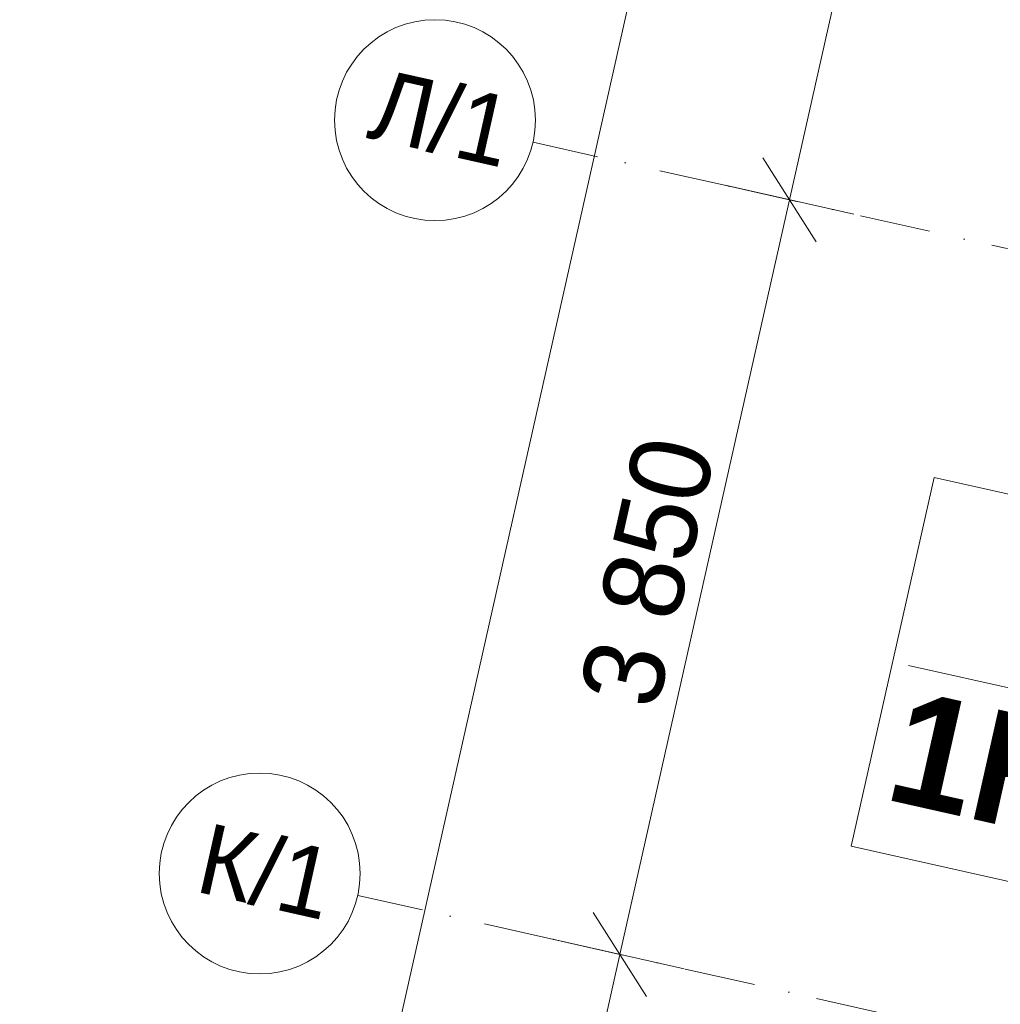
# Model space of a CAD drawing. Header units: millimetres. Extents: x -7213913 to -6930487, y 6129472 to 6354980.
# Tile 162 of 256: x -7208354 to -7203474, y 6189838 to 6194739. Entities that reach past the tile are written whole.
import ezdxf
from ezdxf.enums import TextEntityAlignment as Align

# ---------------------------------------------------------------- set-up
doc = ezdxf.new("R2010")
doc.units = ezdxf.units.MM
doc.header["$MEASUREMENT"] = 0
doc.linetypes.add('Штрихпунктирная', pattern=[670.277762, 352.777767, -176.388884, 0, -141.111112])
doc.layers.add('S - квартира_маркер.АР', color=7, linetype='Continuous')
doc.layers.add('АР-Чертеж-Оси_Осевые размеры.АР', color=7, linetype='Continuous')
for name, color, linetype, lineweight in [('S - квартира_маркер.АР_Ном._пера__1', 7, 'Continuous', 0), ('АР-Чертеж-Оси_Осевые размеры.АР_Ном._пера__1', 7, 'Continuous', 0), ('АР-Чертеж-Оси_Осевые размеры.АР_Ном._пера__120', 7, 'Continuous', 0)]:
    doc.layers.add(name, color=color, linetype=linetype, lineweight=lineweight)
doc.styles.add('РЎР“Р•РќР•Р\xa0Р\x98Р\xa0_РЎРўР\x98Р›Р¬_5', font='GOTHIC.TTF')
doc.styles.add('РЎР“Р•РќР•Р\xa0Р\x98Р\xa0_РЎРўР\x98Р›Р¬_6', font='GOTHICB.TTF')
doc.dimstyles.new('СГЕНЕРИР_СТИЛЬ__1', dxfattribs={"dimtxt": 400, "dimasz": 332.5, "dimexe": 0.18, "dimexo": 0.0625, "dimgap": 0, "dimtad": 1, "dimdec": 0, "dimzin": 0, "dimdsep": 46, "dimtxsty": 'РЎР“Р•РќР•Р\xa0Р\x98Р\xa0_РЎРўР\x98Р›Р¬_5', "dimblk": 'ARROWHEAD_6', "dimblk1": 'ARROWHEAD_6', "dimblk2": 'ARROWHEAD_6', "dimcen": 0.09, "dimse1": 1, "dimse2": 1, "dimclrd": 7, "dimclre": 7, "dimclrt": 7, "dimazin": 0, "dimtfac": 1, "dimtdec": 4, "dimtmove": 0, "dimatfit": 3, "dimfxl": 1, "dimtolj": 1, "dimtzin": 0, "dimarcsym": 0})
doc.dimstyles.new('СГЕНЕРИР_СТИЛЬ__2', dxfattribs={"dimtxt": 400, "dimasz": 332.5, "dimexe": 0.18, "dimexo": 0.0625, "dimgap": 0, "dimtad": 1, "dimdec": 0, "dimzin": 0, "dimdsep": 46, "dimtxsty": 'РЎР“Р•РќР•Р\xa0Р\x98Р\xa0_РЎРўР\x98Р›Р¬_5', "dimblk": 'ARROWHEAD_6', "dimblk1": 'ARROWHEAD_6', "dimblk2": 'ARROWHEAD_6', "dimcen": 0.09, "dimse1": 1, "dimse2": 1, "dimclrd": 7, "dimclre": 7, "dimclrt": 7, "dimazin": 0, "dimtfac": 1, "dimtdec": 4, "dimtmove": 2, "dimatfit": 3, "dimfxl": 1, "dimtolj": 1, "dimtzin": 0, "dimarcsym": 0})

# ---------------------------------------------------------------- blocks, each defined once
blk = doc.blocks.new('labelLabPP_FlatE34FrameRed3d[142]_1', base_point=(-7203851.7, 6191879.4))
at = {"layer": 'S - квартира_маркер.АР_Ном._пера__1', "color": 7, "linetype": 'Continuous', "lineweight": 0}
for p, q in [((-7203803.3, 6192459.9), (-7204215.5, 6190624.4)), ((-7203803.3, 6192459.9), (-7201127.5, 6191858.9)), ((-7202599.1, 6192189.4), (-7203011.3, 6190353.9)), ((-7201127.5, 6191858.9), (-7201539.8, 6190023.4)), ((-7202737.2, 6191574.4), (-7201265.6, 6191243.9)), ((-7203931.4, 6191524.6), (-7202883.2, 6191289.2)), ((-7202875.3, 6190959.5), (-7201403.8, 6190629)), ((-7204215.5, 6190624.4), (-7201539.8, 6190023.4))]:
    blk.add_line(p, q, dxfattribs=at)
at = {"layer": 'S - квартира_маркер.АР_Ном._пера__1', "color": 7, "lineweight": 0}
for tag, height, style, p in [('TS_FLATNUMBER', 560, 'РЎР“Р•РќР•Р\xa0Р\x98Р\xa0_РЎРўР\x98Р›Р¬_6', (-7202769.3, 6191678.2)), ('TS_LIVING_ROOM_AREA', 400, 'РЎР“Р•РќР•Р\xa0Р\x98Р\xa0_РЎРўР\x98Р›Р¬_5', (-7201229.1, 6191564.3)), ('TS_POSTFIXNUMROOMS', 560, 'РЎР“Р•РќР•Р\xa0Р\x98Р\xa0_РЎРўР\x98Р›Р¬_6', (-7202944.6, 6190897.6)), ('TS_WITHOUTBALK', 400, 'РЎР“Р•РќР•Р\xa0Р\x98Р\xa0_РЎРўР\x98Р›Р¬_5', (-7201367.9, 6190946.3)), ('TS_ALLSQUARE', 400, 'РЎР“Р•РќР•Р\xa0Р\x98Р\xa0_РЎРўР\x98Р›Р¬_5', (-7201508.2, 6190321.9))]:
    blk.add_attdef(tag, text='', height=height, rotation=347.3417, dxfattribs=dict(at, style=style)).set_placement(p, align=Align.MIDDLE_RIGHT)
blk = doc.blocks.new('*D873', base_point=(-6566190.3, 6562677.8))
at = {"layer": 'АР-Чертеж-Оси_Осевые размеры.АР_Ном._пера__1', "color": 7, "linetype": 'Continuous', "lineweight": 0, "transparency": 16777216}
for p, q in [((-7205367.1, 6190086.5), (-7204523.4, 6193843)), ((-7205499.5, 6190295.6), (-7205234.7, 6189877.4)), ((-7205046.9, 6190014.6), (-7205687.2, 6190158.4)), ((-7205912.7, 6187657), (-7205367.1, 6190086.5)), ((-7206045.1, 6187866.1), (-7205780.3, 6187448)), ((-7205592.6, 6187585.1), (-7206232.9, 6187728.9)), ((-7207034.7, 6182661.5), (-7205912.7, 6187657))]:
    blk.add_line(p, q, dxfattribs=at)
at = {"layer": 'АР-Чертеж-Оси_Осевые размеры.АР_Ном._пера__1', "color": 7, "lineweight": 0, "transparency": 16777216, "insert": (-7205872.4, 6188201.5), "char_height": 400, "attachment_point": 7, "rotation": 77.3417, "style": 'РЎР“Р•РќР•Р\xa0Р\x98Р\xa0_РЎРўР\x98Р›Р¬_5'}
blk.add_mtext('\\A1;{\\pql;\\fCentury Gothic|b0|i0|c204|p0;\\W1.000000;2\xa0490}', dxfattribs=at)
blk = doc.blocks.new('ARROWHEAD_6')
at = {"color": 0, "linetype": 'Continuous', "lineweight": 0}
for p, q in [((-0.5, -0.5), (0.5, 0.5)), ((0, 0), (-1, 0))]:
    blk.add_line(p, q, dxfattribs=at)
blk = doc.blocks.new('*D874', base_point=(-6566190.3, 6562677.8))
at = {"layer": 'АР-Чертеж-Оси_Осевые размеры.АР_Ном._пера__1', "color": 7, "linetype": 'Continuous', "lineweight": 0, "transparency": 16777216}
for p, q in [((-7204523.4, 6193843), (-7203543.8, 6198204.4)), ((-7204655.8, 6194052.1), (-7204391, 6193633.9)), ((-7204203.2, 6193771.1), (-7204843.5, 6193914.9)), ((-7205367.1, 6190086.5), (-7204523.4, 6193843)), ((-7205499.5, 6190295.6), (-7205234.7, 6189877.4))]:
    blk.add_line(p, q, dxfattribs=at)
at = {"layer": 'АР-Чертеж-Оси_Осевые размеры.АР_Ном._пера__1', "color": 7, "lineweight": 0, "transparency": 16777216, "insert": (-7205177.7, 6191294.5), "char_height": 400, "attachment_point": 7, "rotation": 77.3417, "style": 'РЎР“Р•РќР•Р\xa0Р\x98Р\xa0_РЎРўР\x98Р›Р¬_5'}
blk.add_mtext('\\A1;{\\pql;\\fCentury Gothic|b0|i0|c204|p0;\\W1.000000;3\xa0850}', dxfattribs=at)
blk = doc.blocks.new('*D875', base_point=(-6566190.3, 6562677.8))
at = {"layer": 'АР-Чертеж-Оси_Осевые размеры.АР_Ном._пера__1', "color": 7, "linetype": 'Continuous', "lineweight": 0, "transparency": 16777216}
for p, q in [((-7203543.8, 6198204.4), (-7202075.7, 6204741.4)), ((-7203676.2, 6198413.5), (-7203411.4, 6197995.3)), ((-7203223.7, 6198132.5), (-7203864, 6198276.3)), ((-7204523.4, 6193843), (-7203543.8, 6198204.4)), ((-7204655.8, 6194052.1), (-7204391, 6193633.9))]:
    blk.add_line(p, q, dxfattribs=at)
at = {"layer": 'АР-Чертеж-Оси_Осевые размеры.АР_Ном._пера__1', "color": 7, "lineweight": 0, "transparency": 16777216, "insert": (-7204266.1, 6195353.4), "char_height": 400, "attachment_point": 7, "rotation": 77.3417, "style": 'РЎР“Р•РќР•Р\xa0Р\x98Р\xa0_РЎРўР\x98Р›Р¬_5'}
blk.add_mtext('\\A1;{\\pql;\\fCentury Gothic|b0|i0|c204|p0;\\W1.000000;4\xa0470}', dxfattribs=at)
blk = doc.blocks.new('*D877', base_point=(-6566190.3, 6562677.8))
at = {"layer": 'АР-Чертеж-Оси_Осевые размеры.АР_Ном._пера__1', "color": 7, "linetype": 'Continuous', "lineweight": 0, "transparency": 16777216}
for p, q in [((-7202989.4, 6205215.6), (-7203046.9, 6204959.5)), ((-7202914.5, 6204750.4), (-7203179.3, 6205168.6)), ((-7203367, 6205031.4), (-7202726.8, 6204887.6)), ((-7203046.9, 6204959.5), (-7212636.3, 6162263.2)), ((-7212768.7, 6162472.3), (-7212503.9, 6162054.1)), ((-7212956.4, 6162335.1), (-7212316.1, 6162191.3)), ((-7212636.3, 6162263.2), (-7212693.8, 6162007))]:
    blk.add_line(p, q, dxfattribs=at)
at = {"layer": 'АР-Чертеж-Оси_Осевые размеры.АР_Ном._пера__1', "color": 7, "lineweight": 0, "transparency": 16777216, "insert": (-7207709.5, 6184564.6), "char_height": 400, "attachment_point": 7, "rotation": 77.3417, "style": 'РЎР“Р•РќР•Р\xa0Р\x98Р\xa0_РЎРўР\x98Р›Р¬_5'}
blk.add_mtext('\\A1;{\\pql;\\fCentury Gothic|b0|i0|c204|p0;\\W1.000000;43\xa0760}', dxfattribs=at)
blk = doc.blocks.new('Стандартный Маркер Сетки[163]_1', base_point=(-7205799.7, 6194129.6))
at = {"layer": 'АР-Чертеж-Оси_Осевые размеры.АР_Ном._пера__120', "color": 7, "linetype": 'Штрихпунктирная', "lineweight": 0}
for q in [(-7205799.7, 6194129.6), (-7180726.5, 6188498.3), (-7204824, 6193910.5)]:
    blk.add_line((-7204824, 6193910.5), q, dxfattribs=at)
at = {"layer": 'АР-Чертеж-Оси_Осевые размеры.АР_Ном._пера__120', "color": 7, "linetype": 'Continuous', "lineweight": 0}
blk.add_circle((-7206287.5, 6194239.2), 500, dxfattribs=at)
at = {"layer": 'АР-Чертеж-Оси_Осевые размеры.АР_Ном._пера__120', "color": 7, "linetype": 'Штрихпунктирная', "lineweight": 0}
blk.add_point((-7204824, 6193910.5), dxfattribs=at)
at = {"layer": 'АР-Чертеж-Оси_Осевые размеры.АР_Ном._пера__120', "color": 7, "lineweight": 0, "style": 'РЎР“Р•РќР•Р\xa0Р\x98Р\xa0_РЎРўР\x98Р›Р¬_5'}
blk.add_attdef('AC_MarkerText_1', text='', height=350, rotation=347.3417, dxfattribs=at).set_placement((-7206217.6, 6194420.3), align=Align.TOP_CENTER)
blk = doc.blocks.new('Стандартный Маркер Сетки[170]_1', base_point=(-7206672, 6190379.6))
at = {"layer": 'АР-Чертеж-Оси_Осевые размеры.АР_Ном._пера__120', "color": 7, "linetype": 'Штрихпунктирная', "lineweight": 0}
for q in [(-7206672, 6190379.6), (-7181457, 6184716.5), (-7205696.3, 6190160.5)]:
    blk.add_line((-7205696.3, 6190160.5), q, dxfattribs=at)
at = {"layer": 'АР-Чертеж-Оси_Осевые размеры.АР_Ном._пера__120', "color": 7, "linetype": 'Continuous', "lineweight": 0}
blk.add_circle((-7207159.8, 6190489.2), 500, dxfattribs=at)
at = {"layer": 'АР-Чертеж-Оси_Осевые размеры.АР_Ном._пера__120', "color": 7, "linetype": 'Штрихпунктирная', "lineweight": 0}
blk.add_point((-7205696.3, 6190160.5), dxfattribs=at)
at = {"layer": 'АР-Чертеж-Оси_Осевые размеры.АР_Ном._пера__120', "color": 7, "lineweight": 0, "style": 'РЎР“Р•РќР•Р\xa0Р\x98Р\xa0_РЎРўР\x98Р›Р¬_5'}
blk.add_attdef('AC_MarkerText_1', text='', height=350, rotation=347.3417, dxfattribs=at).set_placement((-7207089.9, 6190670.3), align=Align.TOP_CENTER)
blk = doc.blocks.new('Стандартный Маркер Сетки[180]_1', base_point=(-7206672, 6190379.6))
at = {"layer": 'АР-Чертеж-Оси_Осевые размеры.АР_Ном._пера__120', "color": 7, "linetype": 'Штрихпунктирная', "lineweight": 0}
for q in [(-7206672, 6190379.6), (-7181550.6, 6184737.5), (-7205696.3, 6190160.5)]:
    blk.add_line((-7205696.3, 6190160.5), q, dxfattribs=at)
at = {"layer": 'АР-Чертеж-Оси_Осевые размеры.АР_Ном._пера__120', "color": 7, "linetype": 'Continuous', "lineweight": 0}
blk.add_circle((-7207159.8, 6190489.2), 500, dxfattribs=at)
at = {"layer": 'АР-Чертеж-Оси_Осевые размеры.АР_Ном._пера__120', "color": 7, "linetype": 'Штрихпунктирная', "lineweight": 0}
blk.add_point((-7205696.3, 6190160.5), dxfattribs=at)
at = {"layer": 'АР-Чертеж-Оси_Осевые размеры.АР_Ном._пера__120', "color": 7, "lineweight": 0, "style": 'РЎР“Р•РќР•Р\xa0Р\x98Р\xa0_РЎРўР\x98Р›Р¬_5'}
blk.add_attdef('AC_MarkerText_1', text='', height=350, rotation=347.3417, dxfattribs=at).set_placement((-7207089.9, 6190670.3), align=Align.TOP_CENTER)
blk = doc.blocks.new('Стандартный Маркер Сетки[211]_1', base_point=(-7205799.7, 6194129.6))
at = {"layer": 'АР-Чертеж-Оси_Осевые размеры.АР_Ном._пера__120', "color": 7, "linetype": 'Штрихпунктирная', "lineweight": 0}
for q in [(-7205799.7, 6194129.6), (-7180726.5, 6188498.3), (-7204824, 6193910.5)]:
    blk.add_line((-7204824, 6193910.5), q, dxfattribs=at)
at = {"layer": 'АР-Чертеж-Оси_Осевые размеры.АР_Ном._пера__120', "color": 7, "linetype": 'Continuous', "lineweight": 0}
blk.add_circle((-7206287.5, 6194239.2), 500, dxfattribs=at)
at = {"layer": 'АР-Чертеж-Оси_Осевые размеры.АР_Ном._пера__120', "color": 7, "linetype": 'Штрихпунктирная', "lineweight": 0}
blk.add_point((-7204824, 6193910.5), dxfattribs=at)
at = {"layer": 'АР-Чертеж-Оси_Осевые размеры.АР_Ном._пера__120', "color": 7, "lineweight": 0, "style": 'РЎР“Р•РќР•Р\xa0Р\x98Р\xa0_РЎРўР\x98Р›Р¬_5'}
blk.add_attdef('AC_MarkerText_1', text='', height=350, rotation=347.3417, dxfattribs=at).set_placement((-7206217.6, 6194420.3), align=Align.TOP_CENTER)
blk = doc.blocks.new('Стандартный Маркер Сетки[218]_1', base_point=(-7206672, 6190379.6))
at = {"layer": 'АР-Чертеж-Оси_Осевые размеры.АР_Ном._пера__120', "color": 7, "linetype": 'Штрихпунктирная', "lineweight": 0}
for q in [(-7206672, 6190379.6), (-7181457, 6184716.5), (-7205696.3, 6190160.5)]:
    blk.add_line((-7205696.3, 6190160.5), q, dxfattribs=at)
at = {"layer": 'АР-Чертеж-Оси_Осевые размеры.АР_Ном._пера__120', "color": 7, "linetype": 'Continuous', "lineweight": 0}
blk.add_circle((-7207159.8, 6190489.2), 500, dxfattribs=at)
at = {"layer": 'АР-Чертеж-Оси_Осевые размеры.АР_Ном._пера__120', "color": 7, "linetype": 'Штрихпунктирная', "lineweight": 0}
blk.add_point((-7205696.3, 6190160.5), dxfattribs=at)
at = {"layer": 'АР-Чертеж-Оси_Осевые размеры.АР_Ном._пера__120', "color": 7, "lineweight": 0, "style": 'РЎР“Р•РќР•Р\xa0Р\x98Р\xa0_РЎРўР\x98Р›Р¬_5'}
blk.add_attdef('AC_MarkerText_1', text='', height=350, rotation=347.3417, dxfattribs=at).set_placement((-7207089.9, 6190670.3), align=Align.TOP_CENTER)
blk = doc.blocks.new('Стандартный Маркер Сетки[225]_1', base_point=(-7206672, 6190379.6))
at = {"layer": 'АР-Чертеж-Оси_Осевые размеры.АР_Ном._пера__120', "color": 7, "linetype": 'Штрихпунктирная', "lineweight": 0}
for q in [(-7206672, 6190379.6), (-7181550.6, 6184737.5), (-7205696.3, 6190160.5)]:
    blk.add_line((-7205696.3, 6190160.5), q, dxfattribs=at)
at = {"layer": 'АР-Чертеж-Оси_Осевые размеры.АР_Ном._пера__120', "color": 7, "linetype": 'Continuous', "lineweight": 0}
blk.add_circle((-7207159.8, 6190489.2), 500, dxfattribs=at)
at = {"layer": 'АР-Чертеж-Оси_Осевые размеры.АР_Ном._пера__120', "color": 7, "linetype": 'Штрихпунктирная', "lineweight": 0}
blk.add_point((-7205696.3, 6190160.5), dxfattribs=at)
at = {"layer": 'АР-Чертеж-Оси_Осевые размеры.АР_Ном._пера__120', "color": 7, "lineweight": 0, "style": 'РЎР“Р•РќР•Р\xa0Р\x98Р\xa0_РЎРўР\x98Р›Р¬_5'}
blk.add_attdef('AC_MarkerText_1', text='', height=350, rotation=347.3417, dxfattribs=at).set_placement((-7207089.9, 6190670.3), align=Align.TOP_CENTER)

msp = doc.modelspace()

# ---------------------------------------------------------------- block references
at = {"layer": 'S - квартира_маркер.АР', "color": 104, "linetype": 'Continuous', "lineweight": 15, "true_color": 0x029e21}
msp.add_blockref('labelLabPP_FlatE34FrameRed3d[142]_1', (-7203851.7, 6191879.4), dxfattribs=at).add_auto_attribs({'TS_POSTFIXNUMROOMS': '1К ', 'TS_FLATNUMBER': ' 6 ', 'TS_LIVING_ROOM_AREA': '19,84', 'TS_WITHOUTBALK': '28,41', 'TS_ALLSQUARE': '28,41'})
at = {"layer": 'АР-Чертеж-Оси_Осевые размеры.АР', "color": 8, "linetype": 'Continuous', "lineweight": 15}
for name, p, values in [('Стандартный Маркер Сетки[163]_1', (-7205799.7, 6194129.6), {'AC_MarkerText_1': 'Л/1'}), ('Стандартный Маркер Сетки[211]_1', (-7205799.7, 6194129.6), {'AC_MarkerText_1': 'Л/1'}), ('Стандартный Маркер Сетки[170]_1', (-7206672, 6190379.6), {'AC_MarkerText_1': 'К/1'}), ('Стандартный Маркер Сетки[180]_1', (-7206672, 6190379.6), {'AC_MarkerText_1': 'К/1'}), ('Стандартный Маркер Сетки[218]_1', (-7206672, 6190379.6), {'AC_MarkerText_1': 'К/1'}), ('Стандартный Маркер Сетки[225]_1', (-7206672, 6190379.6), {'AC_MarkerText_1': 'К/1'})]:
    msp.add_blockref(name, p, dxfattribs=at).add_auto_attribs(values)

# ---------------------------------------------------------------- dimensions: what is measured, and where the dimension line sits
at = {"layer": 'АР-Чертеж-Оси_Осевые размеры.АР', "color": 7, "linetype": 'Continuous', "lineweight": 0}
for base, p1, p2, angle, dimstyle, picture, middle in [((-7212636.3, 6162263.2), (-7203353.8, 6205028.5), (-7212924.8, 6162328), 257.3417, 'СГЕНЕРИР_СТИЛЬ__2', '*D877', (-7207720.9, 6185426.5)), ((-7203543.8, 6198204.4), (-7205799.7, 6194129.6), (-7204841.5, 6198495.8), 77.3417, 'СГЕНЕРИР_СТИЛЬ__1', '*D875', (-7204310.9, 6196066.7)), ((-7204523.4, 6193843), (-7206672, 6190379.6), (-7205799.7, 6194129.6), 77.3417, 'СГЕНЕРИР_СТИЛЬ__1', '*D874', (-7205222.5, 6192007.8)), ((-7205367.1, 6190086.5), (-7207190.9, 6187944.1), (-7206672, 6190379.6), 77.3417, 'СГЕНЕРИР_СТИЛЬ__1', '*D873', (-7205917.2, 6188914.9))]:
    dim = msp.add_linear_dim(base=base, p1=p1, p2=p2, angle=angle, dimstyle=dimstyle, dxfattribs=at)
    dim.commit()
    dim.dimension.update_dxf_attribs({"geometry": picture, "text_midpoint": middle, "dimtype": 160, "text_rotation": 77.3417})

doc.saveas('drawing.dxf')
